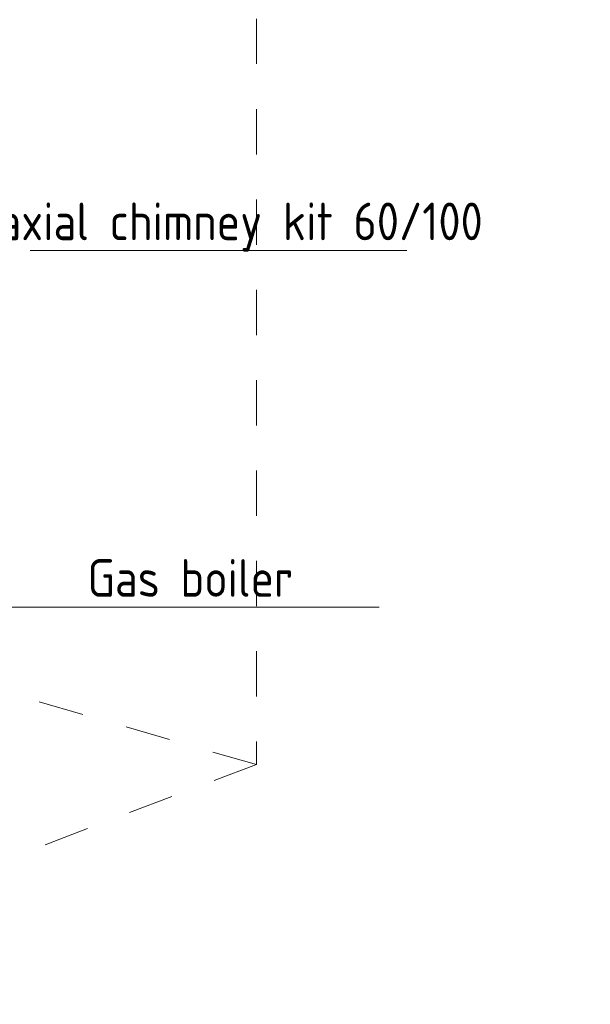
# Model space of a CAD drawing. Header units: millimetres. Extents: x 42289 to 77075, y 302 to 14468.
# Tile 38 of 41: x 75182 to 77075, y 302 to 3571. Entities that reach past the tile are written whole.
import ezdxf

# ---------------------------------------------------------------- set-up
doc = ezdxf.new("R2010")
doc.units = ezdxf.units.MM
doc.linetypes.add('ADSK_Скрыто', pattern=[300, 150, -150])
doc.layers.add('G-____-____-SYMB', color=111, linetype='ADSK_Скрыто', lineweight=20)
doc.layers.add('M-EQPM-___-IDEN', color=50, linetype='Continuous', lineweight=20)
doc.styles.add('GOST Common_1', font='GOST_Common.ttf', dxfattribs={"width": 0.9, "height": 125})

# ---------------------------------------------------------------- blocks, each defined once
blk = doc.blocks.new('ADSK_M_Оборудование - ADSK_Наименование_25-431939-3D Вент копия 1 копия 2')
at = {"layer": 'M-EQPM-___-IDEN'}
blk.add_line((48398.4, 9684.8), (49648.4, 9684.8), dxfattribs=at)

msp = doc.modelspace()

# ---------------------------------------------------------------- linework, layer by layer
at = {"layer": 'G-____-____-SYMB'}
for p, q in [((75967.1, 11073.9), (75967.1, 1097.9)), ((75967.1, 1097.9), (69952.5, 2831.9)), ((75967.1, 1097.9), (73869.2, 301.8))]:
    msp.add_line(p, q, dxfattribs=at)

# ---------------------------------------------------------------- block references
at = {"layer": 'M-EQPM-___-IDEN'}
for p in [(26817.8, -6879.9), (26726.2, -8063.9)]:
    msp.add_blockref('ADSK_M_Оборудование - ADSK_Наименование_25-431939-3D Вент копия 1 копия 2', p, dxfattribs=at)

# ---------------------------------------------------------------- texts
at = {"layer": 'M-EQPM-___-IDEN', "lineweight": 9, "char_height": 125, "attachment_point": 1, "style": 'GOST Common_1'}
for s, insert, width in [('Coaxial chimney kit 60/100', (74956.4, 2963.8), 2132.088), ('Gas boiler', (75406.6, 1779.8), 818.924)]:
    msp.add_mtext(s, dxfattribs=dict(at, insert=insert, width=width))

doc.saveas('drawing.dxf')
